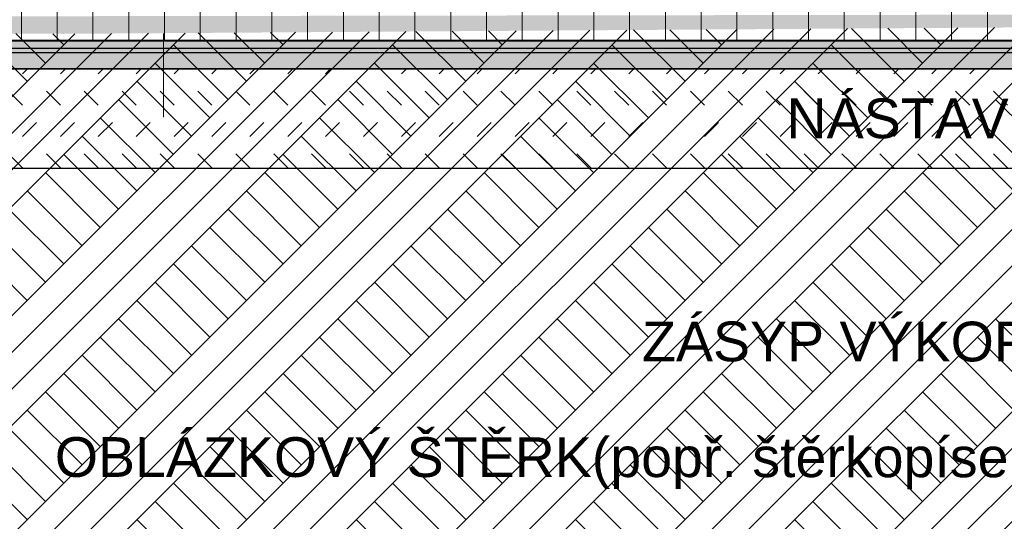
# Model space of a CAD drawing. Header units: millimetres. Extents: x -25478 to 4005, y -8416 to 11348.
# Tile 4 of 256: x -21575 to -19098, y -877 to 385. Entities that reach past the tile are written whole.
import ezdxf

# ---------------------------------------------------------------- set-up
doc = ezdxf.new("R2010")
doc.units = ezdxf.units.MM
doc.header["$MEASUREMENT"] = 0
doc.linetypes.add('Wipeout_Contour', pattern=[1000, 0, -1000])
for name, color, linetype in [('POHLED ZÁPADNÍ_1_Anotace - SP', 7, 'Continuous'), ('POHLED ZÁPADNÍ_1_Konstrukce - nosné', 7, 'Continuous'), ('POHLED ZÁPADNÍ_1_Nové_Konstrukce - střechy a skořepiny', 7, 'Continuous'), ('POHLED ZÁPADNÍ_1_Nové_Situace - terén', 7, 'Continuous'), ('POHLED ZÁPADNÍ_1_Nové_Výplně - Povrchové', 7, 'Continuous'), ('POHLED ZÁPADNÍ_1_Situace - terén', 7, 'Continuous'), ('POHLED ZÁPADNÍ_1_Výplně – Řezové', 7, 'Continuous'), ('POHLED ZÁPADNÍ_1_VÝTAH VAR 1', 7, 'Continuous')]:
    doc.layers.add(name, color=color, linetype=linetype)
doc.styles.add('GENEROVANÝ_STYL_1', font='txt')

# ---------------------------------------------------------------- blocks, each defined once
blk = doc.blocks.new('*X2560', base_point=(-25690.4, -8330.8))
at = {"layer": 'POHLED ZÁPADNÍ_1_Nové_Situace - terén', "color": 21, "linetype": 'Continuous', "lineweight": 20, "true_color": 0xffaaaa}
for p, q in [((-21567.8, 249.2), (-21555.2, 261.7)), ((-21472.5, 249.2), (-21459.9, 261.7)), ((-21377.2, 249.2), (-21364.6, 261.7)), ((-21281.9, 249.2), (-21269.3, 261.7)), ((-21186.6, 249.2), (-21174, 261.7)), ((-21091.3, 249.2), (-21078.7, 261.7)), ((-20996, 249.2), (-20983.4, 261.7)), ((-20900.7, 249.2), (-20888.1, 261.7)), ((-20805.4, 249.2), (-20792.8, 261.7)), ((-20710.1, 249.2), (-20697.5, 261.7)), ((-20614.8, 249.2), (-20602.2, 261.7)), ((-20519.5, 249.2), (-20506.9, 261.7)), ((-20424.2, 249.2), (-20411.6, 261.7)), ((-20328.9, 249.2), (-20316.3, 261.7)), ((-20233.6, 249.2), (-20221, 261.7)), ((-20138.3, 249.2), (-20125.7, 261.7)), ((-20043, 249.2), (-20030.4, 261.7)), ((-19947.7, 249.2), (-19935.1, 261.7)), ((-19852.4, 249.2), (-19839.8, 261.7)), ((-19757.1, 249.2), (-19744.5, 261.7)), ((-19661.8, 249.2), (-19649.2, 261.7)), ((-19566.5, 249.2), (-19553.9, 261.7)), ((-19471.2, 249.2), (-19458.6, 261.7)), ((-19375.9, 249.2), (-19363.3, 261.7)), ((-19280.6, 249.2), (-19268, 261.7)), ((-19185.3, 249.2), (-19172.7, 261.7)), ((-21567.8, 170.3), (-21603.1, 205.6)), ((-21472.5, 170.3), (-21507.8, 205.6)), ((-21394.8, 187.9), (-21412.5, 205.6)), ((-21281.9, 170.3), (-21317.2, 205.6)), ((-21186.6, 170.3), (-21221.9, 205.6)), ((-21091.3, 170.3), (-21126.6, 205.6)), ((-20996, 170.3), (-21031.3, 205.6)), ((-20918.3, 187.9), (-20936, 205.6)), ((-20805.4, 170.3), (-20840.7, 205.6)), ((-20710.1, 170.3), (-20745.4, 205.6)), ((-20614.8, 170.3), (-20650.1, 205.6)), ((-20519.5, 170.3), (-20554.8, 205.6)), ((-20441.8, 187.9), (-20459.5, 205.6)), ((-20328.9, 170.3), (-20364.2, 205.6)), ((-20233.6, 170.3), (-20268.9, 205.6)), ((-20138.3, 170.3), (-20173.6, 205.6)), ((-20043, 170.3), (-20078.3, 205.6)), ((-19965.3, 187.9), (-19983, 205.6)), ((-19852.4, 170.3), (-19887.7, 205.6)), ((-19757.1, 170.3), (-19792.4, 205.6)), ((-19661.8, 170.3), (-19697.1, 205.6)), ((-19566.5, 170.3), (-19601.8, 205.6)), ((-19488.8, 187.9), (-19506.5, 205.6)), ((-19375.9, 170.3), (-19411.2, 205.6)), ((-19280.6, 170.3), (-19315.9, 205.6)), ((-19185.3, 170.3), (-19220.6, 205.6)), ((-19090, 170.3), (-19125.3, 205.6)), ((-21377.2, 170.3), (-21394.8, 187.9)), ((-20900.7, 170.3), (-20918.3, 187.9)), ((-20424.2, 170.3), (-20441.8, 187.9)), ((-19947.7, 170.3), (-19965.3, 187.9)), ((-19471.2, 170.3), (-19488.8, 187.9)), ((-21567.8, 91.4), (-21532.4, 126.7)), ((-21472.5, 91.4), (-21437.1, 126.7)), ((-21377.2, 91.4), (-21341.8, 126.7)), ((-21281.9, 91.4), (-21246.5, 126.7)), ((-21186.6, 91.4), (-21151.2, 126.7)), ((-21091.3, 91.4), (-21055.9, 126.7)), ((-20996, 91.4), (-20960.6, 126.7)), ((-20900.7, 91.4), (-20865.3, 126.7)), ((-20805.4, 91.4), (-20770, 126.7)), ((-20710.1, 91.4), (-20674.7, 126.7)), ((-20614.8, 91.4), (-20579.4, 126.7)), ((-20519.5, 91.4), (-20484.1, 126.7)), ((-20424.2, 91.4), (-20388.8, 126.7)), ((-20328.9, 91.4), (-20293.5, 126.7)), ((-20233.6, 91.4), (-20198.2, 126.7)), ((-20138.3, 91.4), (-20102.9, 126.7)), ((-20043, 91.4), (-20007.6, 126.7)), ((-19947.7, 91.4), (-19912.3, 126.7)), ((-19852.4, 91.4), (-19817, 126.7)), ((-19757.1, 91.4), (-19721.7, 126.7)), ((-19661.8, 91.4), (-19626.4, 126.7)), ((-19566.5, 91.4), (-19531.1, 126.7)), ((-19471.2, 91.4), (-19435.8, 126.7)), ((-19375.9, 91.4), (-19340.5, 126.7)), ((-19280.6, 91.4), (-19245.2, 126.7)), ((-19185.3, 91.4), (-19149.9, 126.7)), ((-21567.8, 12.4), (-21603.1, 47.8)), ((-21472.5, 12.4), (-21507.8, 47.8)), ((-21394.8, 30.1), (-21412.5, 47.8)), ((-21377.2, 12.4), (-21394.8, 30.1)), ((-21281.9, 12.4), (-21317.2, 47.8)), ((-21186.6, 12.4), (-21221.9, 47.8)), ((-21091.3, 12.4), (-21126.6, 47.8)), ((-20996, 12.4), (-21031.3, 47.8)), ((-20918.3, 30.1), (-20936, 47.8)), ((-20900.7, 12.4), (-20918.3, 30.1)), ((-20805.4, 12.4), (-20840.7, 47.8)), ((-20710.1, 12.4), (-20745.4, 47.8)), ((-20614.8, 12.4), (-20650.1, 47.8)), ((-20519.5, 12.4), (-20554.8, 47.8)), ((-20441.8, 30.1), (-20459.5, 47.8)), ((-20424.2, 12.4), (-20441.8, 30.1)), ((-20328.9, 12.4), (-20364.2, 47.8)), ((-20233.6, 12.4), (-20268.9, 47.8)), ((-20138.3, 12.4), (-20173.6, 47.8)), ((-20043, 12.4), (-20078.3, 47.8)), ((-19965.3, 30.1), (-19983, 47.8)), ((-19947.7, 12.4), (-19965.3, 30.1)), ((-19852.4, 12.4), (-19887.7, 47.8)), ((-19757.1, 12.4), (-19792.4, 47.8)), ((-19661.8, 12.4), (-19697.1, 47.8)), ((-19566.5, 12.4), (-19601.8, 47.8)), ((-19488.8, 30.1), (-19506.5, 47.8)), ((-19471.2, 12.4), (-19488.8, 30.1)), ((-19375.9, 12.4), (-19411.2, 47.8)), ((-19280.6, 12.4), (-19315.9, 47.8)), ((-19185.3, 12.4), (-19220.6, 47.8)), ((-19090, 12.4), (-19125.3, 47.8))]:
    blk.add_line(p, q, dxfattribs=at)

msp = doc.modelspace()

# ---------------------------------------------------------------- hatches: boundary and pattern name
at = {"layer": 'POHLED ZÁPADNÍ_1_Výplně – Řezové', "linetype": 'Continuous', "lineweight": 0, "true_color": 0x392b0b}
msp.add_hatch(color=38, dxfattribs=at).paths.add_polyline_path([(-25478.2, 409.9), (-25478.2, -2550), (-10974.2, -2550), (-10974.2, 450), (-12006.7, 450), (-15504.5, 403.5), (-23665.6, 390.3)])

# ---------------------------------------------------------------- next in the draw order: wipeouts: each hides what was drawn before it
at = {"color": 254, "linetype": 'Wipeout_Contour', "lineweight": 0, "ltscale": 180895.382424}
msp.add_wipeout([(-21466.3, 349.5), (-25478.2, 374.8), (-25478.2, -3518.9), (-18035.8, -3518.9), (-18109.4, -3060), (-18546.8, -3034), (-18546.8, 11.4), (-17190.2, 11.4), (-16947, 380)], dxfattribs=at).dxf.layer = 'POHLED ZÁPADNÍ_1_Situace - terén'

# ---------------------------------------------------------------- next in the draw order: hatches: boundary and pattern name
at = {"layer": 'POHLED ZÁPADNÍ_1_Nové_Situace - terén', "linetype": 'Continuous', "lineweight": 20, "true_color": 0xffaaaa}
h = msp.add_hatch(dxfattribs=at)
h.set_pattern_fill('Kámen___štěrk_01_0001', color=21, style=0, pattern_type=2)
h.set_pattern_definition([(45, (0, 0), (-63.6396, 63.6396), []), (90, (-63.64, 63.64), (-81, 0), [0, -54, 0, -81]), (155, (4e-14, 127.28), (34.23208, 73.41093), [0, -39.6, 0, -68.4])])
h.paths.add_polyline_path([(-24599.4, 261.7), (-17034.8, 261.7), (-11146, 261.7), (-11146, 312.6), (-24508.1, 312.6), (-24508.1, 333), (-24599.4, 333)])
at = {"layer": 'POHLED ZÁPADNÍ_1_Nové_Výplně - Povrchové', "linetype": 'Continuous', "lineweight": 20, "true_color": 0xffaaaa}
h = msp.add_hatch(dxfattribs=at)
h.set_pattern_fill('konstrukční_desky_0001', color=21, style=0, pattern_type=2)
h.set_pattern_definition([(90, (-17970.71, 372.37), (-90, 0), [])])
h.paths.add_polyline_path([(-24460.7, 331.9), (-11204.1, 331.9), (-10983.1, 331.9), (-10983.1, 417.3), (-11204.1, 412.9), (-24460.7, 412.9)])
h = msp.add_hatch(dxfattribs=at)
h.set_pattern_fill('Kámen___štěrk__velké_měř_6C', color=21, style=0, pattern_type=2)
h.set_pattern_definition([(45, (0, 0), (-116.6726, 116.6726), []), (90, (-116.67, 116.67), (-74.25, 0), [0, -49.5, 0, -74.25]), (155, (7e-14, 233.345), (31.3794, 67.29335), [0, -36.3, 0, -62.7])])
h.paths.add_polyline_path([(-11146, 332.5), (-24460.7, 332.5), (-24460.7, 302.4), (-11146, 302.4)])
at = {"layer": 'POHLED ZÁPADNÍ_1_Situace - terén', "linetype": 'Continuous', "lineweight": 13, "true_color": 0xbf7d1a}
h = msp.add_hatch(dxfattribs=at)
h.set_pattern_fill('Zemina_0001', color=32, style=0, pattern_type=2)
h.set_pattern_definition([(45, (0, 0), (-137.8858, 137.8858), []), (45, (-45.96, 45.96), (-275.7716, 275.7716), []), (45, (-91.92, 91.92), (-275.7716, 275.7716), []), (135, (-137.886, 137.886), (45.96194, 45.96194), [195, -195])])
h.paths.add_polyline_path([(-21466.3, 349.5), (-25478.2, 374.8), (-25478.2, -3518.9), (-18035.8, -3518.9), (-18109.4, -3060), (-18546.8, -3034), (-18546.8, 11.4), (-17190.2, 11.4), (-16947, 380)])

# ---------------------------------------------------------------- next in the draw order: linework, layer by layer
at = {"layer": 'POHLED ZÁPADNÍ_1_Nové_Konstrukce - střechy a skořepiny', "color": 1, "linetype": 'Continuous', "lineweight": 25, "flags": 128}
for points in [[(-24460.7, 331.9), (-11204.1, 331.9), (-10983.1, 331.9), (-10983.1, 417.3), (-11204.1, 412.9), (-24460.7, 412.9)], [(-11146, 332.5), (-24460.7, 332.5), (-24460.7, 302.4), (-11146, 302.4)]]:
    msp.add_lwpolyline(points, close=True, dxfattribs=at)
at = {"layer": 'POHLED ZÁPADNÍ_1_Nové_Situace - terén', "color": 1, "linetype": 'Continuous', "lineweight": 25, "flags": 128}
for points in [[(-24599.4, 261.7), (-17034.8, 261.7), (-11146, 261.7), (-11146, 312.6), (-24508.1, 312.6), (-24508.1, 333), (-24599.4, 333)], [(-24599.4, 261.7), (-24599.4, 11.4), (-17672.5, 11.4), (-17061.4, 11.4), (-16906, 261.7), (-17248.8, 261.7)]]:
    msp.add_lwpolyline(points, close=True, dxfattribs=at)
at = {"layer": 'POHLED ZÁPADNÍ_1_VÝTAH VAR 1', "color": 8, "linetype": 'Continuous', "lineweight": 13}
msp.add_line((-21212.7, 140.2), (-21212.7, 350.2), dxfattribs=at)

# ---------------------------------------------------------------- next in the draw order: block references
at = {"layer": 'POHLED ZÁPADNÍ_1_Konstrukce - nosné', "color": 9, "linetype": 'Continuous', "lineweight": 13}
msp.add_blockref('*X2560', (-25690.4, -8330.8), dxfattribs=at)

# ---------------------------------------------------------------- next in the draw order: texts
at = {"layer": 'POHLED ZÁPADNÍ_1_Anotace - SP', "color": 1, "linetype": 'Continuous', "lineweight": 25, "char_height": 100, "attachment_point": 5, "rotation": 359.9782, "style": 'GENEROVANÝ_STYL_1'}
for s, insert in [('\\A1;{\\pqc;\\fArial|b0|i0|c238|p38;NÁSTAVEC VČ. POKPOLU DO 3,5 t}', (-18497.1, 127.2)), ('\\A1;{\\pqc;\\fArial|b0|i0|c238|p38;ZÁSYP VÝKOPKEM}', (-19369, -425.5)), ('\\A1;{\\pqc;\\fArial|b0|i0|c238|p38;OBLÁZKOVÝ ŠTĚRK(popř. štěrkopísek max. fr.8/16}', (-19864, -731.2))]:
    msp.add_mtext(s, dxfattribs=dict(at, insert=insert))

doc.saveas('drawing.dxf')
